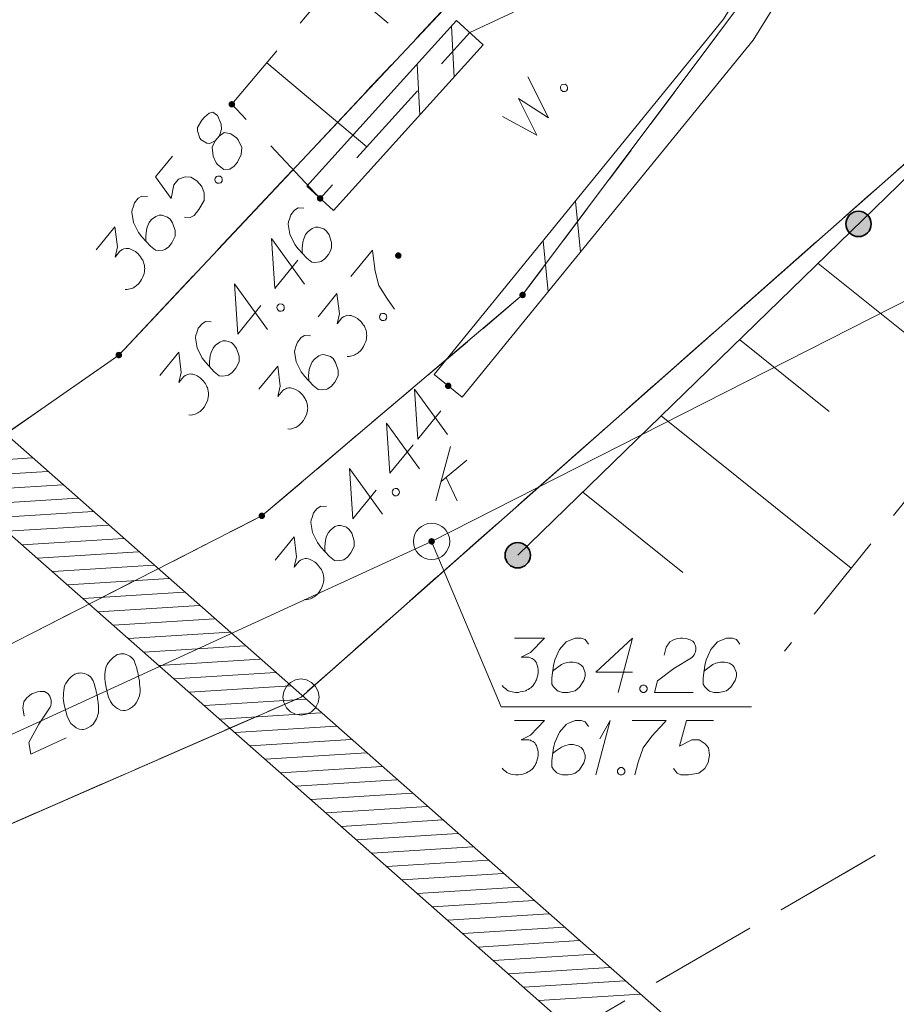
# Model space of a CAD drawing. Header units: metres. Extents: x 5554594 to 5556205, y 5636132 to 5636668.
# Tile 57 of 168: x 5555335 to 5555347, y 5636226 to 5636240. Entities that reach past the tile are written whole.
import ezdxf

# ---------------------------------------------------------------- set-up
doc = ezdxf.new("R2010")
doc.units = ezdxf.units.M
doc.header["$MEASUREMENT"] = 0
doc.header["$XCLIPFRAME"] = 0
for name, pattern in [('L_0_05', [1.75, 1.25, -0.5]), ('PRZER1-1', [2, 1, -1]), ('PRZER3-1', [4, 3, -1])]:
    doc.linetypes.add(name, pattern=pattern)
for name, color, linetype, lineweight in [('#digitalizacja', 7, 'Continuous', 18), ('#RASTER', 7, 'Continuous', 18), ('#skartowane', 7, 'Continuous', 18), ('#zakres', 7, 'Continuous', 18)]:
    doc.layers.add(name, color=color, linetype=linetype, lineweight=lineweight)
for name, color, linetype, lineweight, true_color in [('GEPPGD', 96, 'Continuous', 18, 0x008000), ('GESDZI', 18, 'Continuous', 18, 0x0a0909), ('GESKKL', 96, 'PRZER3-1', 18, 0x008000), ('GESUZY', 96, 'PRZER1-1', 18, 0x008000)]:
    doc.layers.add(name, color=color, linetype=linetype, lineweight=lineweight, true_color=true_color)
picture_1 = doc.add_image_def('image1.tif', size_in_pixel=(18897, 11811))

# ---------------------------------------------------------------- blocks, each defined once
blk = doc.blocks.new('EPPGS')
at = {"color": 0, "flags": 128}
blk.add_lwpolyline([(0.5, 0), (0.475528, -0.154508), (0.404508, -0.293893), (0.293893, -0.404508), (0.154508, -0.475528), (0, -0.5), (-0.154508, -0.475528), (-0.293893, -0.404508), (-0.404508, -0.293893), (-0.475528, -0.154508), (-0.5, 0), (-0.475528, 0.154508), (-0.404508, 0.293893), (-0.293893, 0.404508), (-0.154508, 0.475528), (0, 0.5), (0.154508, 0.475528), (0.293893, 0.404508), (0.404508, 0.293893), (0.475528, 0.154508), (0.5, 0)], close=True, dxfattribs=at)
blk = doc.blocks.new('EPPGN')
blk.add_hatch(color=0).paths.add_polyline_path([(0, -0.09), (-0.027812, -0.085595), (-0.052901, -0.072812), (-0.072812, -0.052901), (-0.085595, -0.027812), (-0.09, 0), (-0.085595, 0.027812), (-0.072812, 0.052901), (-0.052901, 0.072812), (-0.027812, 0.085595), (0, 0.09), (0.027812, 0.085595), (0.052901, 0.072812), (0.072812, 0.052901), (0.085595, 0.027812), (0.09, 0), (0.085595, -0.027812), (0.072812, -0.052901), (0.052901, -0.072812), (0.027812, -0.085595)])
blk = doc.blocks.new('*U1618')
at = {"layer": '#digitalizacja', "color": 36, "linetype": 'ByBlock', "lineweight": 18, "true_color": 0x7d3300}
for p, q in [((5555340.42, 5636232.951), (5555340.62, 5636233.701)), ((5555340.491, 5636233.217), (5555340.845, 5636233.512)), ((5555340.561, 5636233.276), (5555340.715, 5636232.951))]:
    blk.add_line(p, q, dxfattribs=at)
blk = doc.blocks.new('*U1619')
at = {"layer": '#digitalizacja', "color": 36, "linetype": 'ByBlock', "lineweight": 18, "true_color": 0x7d3300}
for q in [(5555342.63, 5636229.166), (5555342.683, 5636229.662)]:
    blk.add_line((5555342.83, 5636229.916), q, dxfattribs=at)

msp = doc.modelspace()

# ---------------------------------------------------------------- hatches: boundary and pattern name
at = {"layer": '#digitalizacja', "linetype": 'Continuous', "lineweight": 18}
h = msp.add_hatch(color=7, dxfattribs=at)
edge = h.paths.add_edge_path()
edge.add_arc((5555340.361, 5636232.392), 0.045, 0, 360)
at = {"layer": '#skartowane', "linetype": 'Continuous', "lineweight": 18}
h = msp.add_hatch(color=7, dxfattribs=at)
edge = h.paths.add_edge_path()
edge.add_arc((5555337.6, 5636238.43), 0.045, 0, 360)
h = msp.add_hatch(color=7, dxfattribs=at)
edge = h.paths.add_edge_path()
edge.add_arc((5555338.82, 5636237.13), 0.045, 0, 360)
at = {"layer": '#skartowane', "linetype": 'Continuous', "lineweight": 35}
h = msp.add_hatch(color=7, dxfattribs=at)
edge = h.paths.add_edge_path()
edge.add_arc((5555346.26, 5636236.777), 0.175, 0, 360)
at = {"layer": '#skartowane', "linetype": 'Continuous', "lineweight": 18}
h = msp.add_hatch(color=7, dxfattribs=at)
edge = h.paths.add_edge_path()
edge.add_arc((5555339.9, 5636236.34), 0.045, 0, 360)
h = msp.add_hatch(color=7, dxfattribs=at)
edge = h.paths.add_edge_path()
edge.add_arc((5555340.59, 5636234.54), 0.045, 0, 360)
at = {"layer": '#skartowane', "linetype": 'Continuous', "lineweight": 35}
h = msp.add_hatch(color=7, dxfattribs=at)
edge = h.paths.add_edge_path()
edge.add_arc((5555341.55, 5636232.2), 0.175, 0, 360)

# ---------------------------------------------------------------- linework, layer by layer
at = {"layer": '#digitalizacja', "color": 36, "linetype": 'Continuous', "lineweight": 18, "true_color": 0x7d3300, "flags": 128}
for points in [[(5555318.025, 5636284.627), (5555345.611, 5636257.758), (5555353.102, 5636238.86), (5555340.361, 5636232.392), (5555326.812, 5636226.171)], [(5555341.508, 5636231.055), (5555341.921, 5636231.055), (5555341.726, 5636230.855), (5555341.596, 5636230.79), (5555341.703, 5636230.79), (5555341.726, 5636230.784), (5555341.738, 5636230.778), (5555341.75, 5636230.772), (5555341.762, 5636230.766), (5555341.785, 5636230.748), (5555341.797, 5636230.731), (5555341.809, 5636230.713), (5555341.815, 5636230.695), (5555341.827, 5636230.654), (5555341.833, 5636230.618), (5555341.833, 5636230.601), (5555341.833, 5636230.577), (5555341.827, 5636230.542), (5555341.821, 5636230.518), (5555341.815, 5636230.494), (5555341.809, 5636230.477), (5555341.803, 5636230.465), (5555341.797, 5636230.453), (5555341.791, 5636230.441), (5555341.779, 5636230.424), (5555341.762, 5636230.4), (5555341.744, 5636230.382), (5555341.732, 5636230.37), (5555341.714, 5636230.359), (5555341.697, 5636230.347), (5555341.673, 5636230.335), (5555341.661, 5636230.329), (5555341.62, 5636230.317), (5555341.585, 5636230.311), (5555341.561, 5636230.305), (5555341.52, 5636230.305), (5555341.472, 5636230.311), (5555341.455, 5636230.317), (5555341.437, 5636230.323), (5555341.419, 5636230.329), (5555341.402, 5636230.341), (5555341.384, 5636230.353), (5555341.354, 5636230.376), (5555341.337, 5636230.4)], [(5555342.529, 5636230.973), (5555342.482, 5636231.038), (5555342.429, 5636231.055), (5555342.346, 5636231.055), (5555342.287, 5636231.032), (5555342.252, 5636231.02), (5555342.222, 5636231.002), (5555342.128, 5636230.896), (5555342.063, 5636230.754), (5555342.045, 5636230.677), (5555342.022, 5636230.506), (5555342.022, 5636230.418), (5555342.045, 5636230.382), (5555342.092, 5636230.335), (5555342.11, 5636230.323), (5555342.169, 5636230.305), (5555342.246, 5636230.305), (5555342.305, 5636230.317), (5555342.346, 5636230.329), (5555342.405, 5636230.376), (5555342.464, 5636230.471), (5555342.482, 5636230.53), (5555342.482, 5636230.577), (5555342.453, 5636230.654), (5555342.429, 5636230.683), (5555342.388, 5636230.707), (5555342.317, 5636230.725), (5555342.264, 5636230.725), (5555342.199, 5636230.707), (5555342.157, 5636230.689), (5555342.087, 5636230.642), (5555342.051, 5636230.612), (5555342.033, 5636230.595)], [(5555343.138, 5636230.583), (5555342.63, 5636230.583), (5555343.138, 5636231.055), (5555342.937, 5636230.305)], [(5555343.575, 5636230.819), (5555343.604, 5636230.931), (5555343.651, 5636231.002), (5555343.704, 5636231.032), (5555343.758, 5636231.049), (5555343.799, 5636231.055), (5555343.828, 5636231.055), (5555343.882, 5636231.049), (5555343.917, 5636231.038), (5555343.935, 5636231.032), (5555343.97, 5636231.014), (5555343.988, 5636230.99), (5555344, 5636230.967), (5555344.006, 5636230.949), (5555344.012, 5636230.926), (5555344.012, 5636230.896), (5555344.006, 5636230.866), (5555344, 5636230.849), (5555343.988, 5636230.825), (5555343.97, 5636230.801), (5555343.952, 5636230.784), (5555343.71, 5636230.636), (5555343.48, 5636230.465), (5555343.439, 5636230.305), (5555343.976, 5636230.305)], [(5555344.62, 5636230.973), (5555344.572, 5636231.038), (5555344.519, 5636231.055), (5555344.437, 5636231.055), (5555344.378, 5636231.032), (5555344.342, 5636231.02), (5555344.313, 5636231.002), (5555344.218, 5636230.896), (5555344.153, 5636230.754), (5555344.135, 5636230.677), (5555344.112, 5636230.506), (5555344.112, 5636230.418), (5555344.135, 5636230.382), (5555344.183, 5636230.335), (5555344.2, 5636230.323), (5555344.26, 5636230.305), (5555344.336, 5636230.305), (5555344.395, 5636230.317), (5555344.437, 5636230.329), (5555344.496, 5636230.376), (5555344.555, 5636230.471), (5555344.572, 5636230.53), (5555344.572, 5636230.577), (5555344.543, 5636230.654), (5555344.519, 5636230.683), (5555344.478, 5636230.707), (5555344.407, 5636230.725), (5555344.354, 5636230.725), (5555344.289, 5636230.707), (5555344.248, 5636230.689), (5555344.177, 5636230.642), (5555344.141, 5636230.612), (5555344.124, 5636230.595)], [(5555336.017, 5636230.827), (5555336.006, 5636230.822), (5555335.977, 5636230.801), (5555335.958, 5636230.786), (5555335.944, 5636230.773), (5555335.922, 5636230.75), (5555335.897, 5636230.72), (5555335.878, 5636230.691), (5555335.861, 5636230.657), (5555335.855, 5636230.628), (5555335.851, 5636230.594), (5555335.847, 5636230.56), (5555335.846, 5636230.52), (5555335.845, 5636230.494), (5555335.849, 5636230.457), (5555335.858, 5636230.396), (5555335.878, 5636230.308), (5555335.897, 5636230.239), (5555335.924, 5636230.18), (5555335.95, 5636230.139), (5555335.993, 5636230.101), (5555336.022, 5636230.081), (5555336.063, 5636230.061), (5555336.105, 5636230.055), (5555336.124, 5636230.057), (5555336.158, 5636230.066), (5555336.185, 5636230.078), (5555336.226, 5636230.104), (5555336.258, 5636230.132), (5555336.278, 5636230.16), (5555336.303, 5636230.204), (5555336.312, 5636230.228), (5555336.323, 5636230.259), (5555336.33, 5636230.288), (5555336.333, 5636230.309), (5555336.331, 5636230.34), (5555336.332, 5636230.354), (5555336.33, 5636230.386), (5555336.326, 5636230.423), (5555336.322, 5636230.46), (5555336.318, 5636230.484), (5555336.316, 5636230.502), (5555336.311, 5636230.526), (5555336.3, 5636230.579), (5555336.293, 5636230.609), (5555336.286, 5636230.638), (5555336.274, 5636230.678), (5555336.257, 5636230.729), (5555336.25, 5636230.745), (5555336.235, 5636230.764), (5555336.219, 5636230.783), (5555336.188, 5636230.808), (5555336.162, 5636230.822), (5555336.139, 5636230.83), (5555336.11, 5636230.837), (5555336.084, 5636230.838), (5555336.065, 5636230.836), (5555336.047, 5636230.834), (5555336.017, 5636230.827)], [(5555335.443, 5636230.563), (5555335.432, 5636230.558), (5555335.403, 5636230.538), (5555335.384, 5636230.523), (5555335.37, 5636230.51), (5555335.348, 5636230.487), (5555335.323, 5636230.456), (5555335.304, 5636230.427), (5555335.287, 5636230.394), (5555335.281, 5636230.365), (5555335.277, 5636230.331), (5555335.273, 5636230.296), (5555335.272, 5636230.257), (5555335.271, 5636230.23), (5555335.275, 5636230.193), (5555335.284, 5636230.132), (5555335.304, 5636230.044), (5555335.323, 5636229.975), (5555335.35, 5636229.916), (5555335.375, 5636229.875), (5555335.419, 5636229.837), (5555335.447, 5636229.818), (5555335.489, 5636229.798), (5555335.531, 5636229.791), (5555335.55, 5636229.793), (5555335.584, 5636229.802), (5555335.611, 5636229.815), (5555335.652, 5636229.84), (5555335.684, 5636229.868), (5555335.704, 5636229.896), (5555335.729, 5636229.94), (5555335.738, 5636229.964), (5555335.749, 5636229.995), (5555335.755, 5636230.024), (5555335.759, 5636230.045), (5555335.757, 5636230.077), (5555335.758, 5636230.09), (5555335.756, 5636230.122), (5555335.752, 5636230.159), (5555335.748, 5636230.196), (5555335.743, 5636230.22), (5555335.742, 5636230.239), (5555335.737, 5636230.262), (5555335.726, 5636230.316), (5555335.719, 5636230.345), (5555335.712, 5636230.374), (5555335.7, 5636230.414), (5555335.683, 5636230.465), (5555335.676, 5636230.481), (5555335.66, 5636230.5), (5555335.645, 5636230.519), (5555335.614, 5636230.544), (5555335.588, 5636230.558), (5555335.565, 5636230.567), (5555335.536, 5636230.573), (5555335.51, 5636230.574), (5555335.491, 5636230.572), (5555335.472, 5636230.57), (5555335.443, 5636230.563)], [(5555334.731, 5636229.976), (5555334.711, 5636230.09), (5555334.725, 5636230.175), (5555334.761, 5636230.224), (5555334.802, 5636230.262), (5555334.837, 5636230.284), (5555334.863, 5636230.297), (5555334.914, 5636230.314), (5555334.951, 5636230.318), (5555334.97, 5636230.32), (5555335.01, 5636230.318), (5555335.036, 5636230.304), (5555335.056, 5636230.288), (5555335.069, 5636230.274), (5555335.084, 5636230.255), (5555335.096, 5636230.228), (5555335.103, 5636230.199), (5555335.105, 5636230.18), (5555335.105, 5636230.154), (5555335.098, 5636230.125), (5555335.09, 5636230.102), (5555334.931, 5636229.866), (5555334.793, 5636229.615), (5555334.822, 5636229.453), (5555335.311, 5636229.677)], [(5555343.273, 5636230.406), (5555343.303, 5636230.406), (5555343.321, 5636230.394), (5555343.338, 5636230.37), (5555343.338, 5636230.341), (5555343.321, 5636230.317), (5555343.303, 5636230.305), (5555343.273, 5636230.305), (5555343.256, 5636230.317), (5555343.238, 5636230.341), (5555343.238, 5636230.37), (5555343.256, 5636230.394), (5555343.273, 5636230.406)], [(5555341.508, 5636229.916), (5555341.921, 5636229.916), (5555341.726, 5636229.715), (5555341.596, 5636229.65), (5555341.703, 5636229.65), (5555341.726, 5636229.644), (5555341.738, 5636229.638), (5555341.75, 5636229.632), (5555341.762, 5636229.626), (5555341.785, 5636229.609), (5555341.797, 5636229.591), (5555341.809, 5636229.573), (5555341.815, 5636229.555), (5555341.827, 5636229.514), (5555341.833, 5636229.479), (5555341.833, 5636229.461), (5555341.833, 5636229.437), (5555341.827, 5636229.402), (5555341.821, 5636229.378), (5555341.815, 5636229.355), (5555341.809, 5636229.337), (5555341.803, 5636229.325), (5555341.797, 5636229.313), (5555341.791, 5636229.301), (5555341.779, 5636229.284), (5555341.762, 5636229.26), (5555341.744, 5636229.242), (5555341.732, 5636229.231), (5555341.714, 5636229.219), (5555341.697, 5636229.207), (5555341.673, 5636229.195), (5555341.661, 5636229.189), (5555341.62, 5636229.177), (5555341.585, 5636229.172), (5555341.561, 5636229.166), (5555341.52, 5636229.166), (5555341.472, 5636229.172), (5555341.455, 5636229.177), (5555341.437, 5636229.183), (5555341.419, 5636229.189), (5555341.402, 5636229.201), (5555341.384, 5636229.213), (5555341.354, 5636229.236), (5555341.337, 5636229.26)], [(5555342.529, 5636229.833), (5555342.482, 5636229.898), (5555342.429, 5636229.916), (5555342.346, 5636229.916), (5555342.287, 5636229.892), (5555342.252, 5636229.88), (5555342.222, 5636229.862), (5555342.128, 5636229.756), (5555342.063, 5636229.614), (5555342.045, 5636229.538), (5555342.022, 5636229.366), (5555342.022, 5636229.278), (5555342.045, 5636229.242), (5555342.092, 5636229.195), (5555342.11, 5636229.183), (5555342.169, 5636229.166), (5555342.246, 5636229.166), (5555342.305, 5636229.177), (5555342.346, 5636229.189), (5555342.405, 5636229.236), (5555342.464, 5636229.331), (5555342.482, 5636229.39), (5555342.482, 5636229.437), (5555342.453, 5636229.514), (5555342.429, 5636229.544), (5555342.388, 5636229.567), (5555342.317, 5636229.585), (5555342.264, 5636229.585), (5555342.199, 5636229.567), (5555342.157, 5636229.55), (5555342.087, 5636229.502), (5555342.051, 5636229.473), (5555342.033, 5636229.455)], [(5555343.132, 5636229.916), (5555343.604, 5636229.916), (5555343.575, 5636229.886), (5555343.403, 5636229.703), (5555343.285, 5636229.538), (5555343.214, 5636229.343), (5555343.167, 5636229.166)], [(5555344.254, 5636229.916), (5555343.882, 5636229.916), (5555343.787, 5636229.561), (5555343.958, 5636229.65), (5555344.059, 5636229.65), (5555344.141, 5636229.597), (5555344.189, 5636229.538), (5555344.2, 5636229.437), (5555344.183, 5636229.337), (5555344.135, 5636229.254), (5555344.053, 5636229.189), (5555343.911, 5636229.166), (5555343.805, 5636229.166), (5555343.752, 5636229.189), (5555343.704, 5636229.254)], [(5555342.966, 5636229.266), (5555342.996, 5636229.266), (5555343.014, 5636229.254), (5555343.031, 5636229.231), (5555343.031, 5636229.201), (5555343.014, 5636229.177), (5555342.996, 5636229.166), (5555342.966, 5636229.166), (5555342.949, 5636229.177), (5555342.931, 5636229.201), (5555342.931, 5636229.231), (5555342.949, 5636229.254), (5555342.966, 5636229.266)]]:
    msp.add_lwpolyline(points, dxfattribs=at)
at = {"layer": '#digitalizacja', "color": 7, "linetype": 'Continuous', "lineweight": 18, "flags": 128}
msp.add_lwpolyline([(5555344.783, 5636230.107), (5555341.323, 5636230.107), (5555340.361, 5636232.392)], dxfattribs=at)
at = {"layer": '#digitalizacja', "color": 36, "linetype": 'Continuous', "lineweight": 18, "true_color": 0x7d3300}
msp.add_circle((5555340.361, 5636232.392), 0.25, dxfattribs=at)
at = {"layer": '#skartowane', "color": 7, "linetype": 'Continuous', "lineweight": 18}
for p, q in [((5555340.705, 5636239.588), (5555338.635, 5636237.298)), ((5555341.075, 5636239.252), (5555340.705, 5636239.588)), ((5555340.671, 5636238.805), (5555340.635, 5636239.511)), ((5555341.075, 5636239.252), (5555339.005, 5636236.962)), ((5555340.197, 5636238.28), (5555340.161, 5636238.986)), ((5555339.005, 5636236.962), (5555338.635, 5636237.298)), ((5555342.42, 5636236.389), (5555342.348, 5636237.092)), ((5555341.973, 5636235.841), (5555341.901, 5636236.544)), ((5555345.7, 5636236.232), (5555348.034, 5636234.36)), ((5555344.616, 5636235.179), (5555345.856, 5636234.185)), ((5555340.784, 5636234.382), (5555340.396, 5636234.698)), ((5555343.532, 5636234.126), (5555346.157, 5636232.02)), ((5555342.448, 5636233.072), (5555343.833, 5636231.961))]:
    msp.add_line(p, q, dxfattribs=at)
at = {"layer": '#skartowane', "color": 7, "linetype": 'L_0_05', "lineweight": 18}
msp.add_line((5555350.81, 5636237.82), (5555345.239, 5636230.875), dxfattribs=at)
at = {"layer": '#skartowane', "color": 7, "linetype": 'L_0_05', "lineweight": 18, "flags": 128}
msp.add_lwpolyline([(5555346.78, 5636246.49), (5555342.57, 5636240.21), (5555340.89, 5636239.42), (5555338.82, 5636237.13), (5555337.6, 5636238.43), (5555340.31, 5636241.65), (5555342.81, 5636245.29), (5555344.05, 5636245.95), (5555345.73, 5636247.93), (5555346.78, 5636246.49)], close=True, dxfattribs=at)
at = {"layer": '#skartowane', "color": 7, "linetype": 'Continuous', "lineweight": 18, "flags": 128}
for points in [[(5555345.357, 5636241.161), (5555344.396, 5636239.605), (5555340.396, 5636234.698)], [(5555345.783, 5636240.899), (5555344.804, 5636239.315), (5555340.784, 5636234.382)], [(5555339.049, 5636240.151), (5555339.759, 5636239.553)], [(5555338.083, 5636239.004), (5555339.464, 5636237.842)], [(5555341.34, 5636238.263), (5555341.813, 5636238.003), (5555341.563, 5636238.511), (5555341.974, 5636238.243), (5555341.692, 5636238.809)], [(5555342.14, 5636238.672), (5555342.157, 5636238.697), (5555342.176, 5636238.705), (5555342.206, 5636238.706), (5555342.231, 5636238.69), (5555342.24, 5636238.662), (5555342.24, 5636238.641), (5555342.224, 5636238.616), (5555342.204, 5636238.608), (5555342.175, 5636238.607), (5555342.15, 5636238.623), (5555342.14, 5636238.651), (5555342.14, 5636238.672)], [(5555337.371, 5636237.926), (5555337.424, 5636237.99), (5555337.434, 5636238.012), (5555337.456, 5636238.085), (5555337.453, 5636238.156), (5555337.403, 5636238.273), (5555337.335, 5636238.321), (5555337.286, 5636238.307), (5555337.22, 5636238.254), (5555337.183, 5636238.209), (5555337.126, 5636238.11), (5555337.126, 5636238.064), (5555337.158, 5636237.963), (5555337.177, 5636237.939), (5555337.253, 5636237.893), (5555337.295, 5636237.888), (5555337.371, 5636237.926), (5555337.33, 5636237.837), (5555337.343, 5636237.713), (5555337.382, 5636237.62), (5555337.401, 5636237.597), (5555337.491, 5636237.531), (5555337.571, 5636237.535), (5555337.634, 5636237.575), (5555337.679, 5636237.629), (5555337.727, 5636237.735), (5555337.738, 5636237.833), (5555337.689, 5636237.941), (5555337.665, 5636237.968), (5555337.588, 5636238.023), (5555337.494, 5636238.039), (5555337.424, 5636237.99)], [(5555336.78, 5636237.714), (5555336.545, 5636237.426), (5555336.76, 5636237.129), (5555336.8, 5636237.317), (5555336.863, 5636237.395), (5555336.956, 5636237.426), (5555337.032, 5636237.425), (5555337.117, 5636237.371), (5555337.184, 5636237.294), (5555337.218, 5636237.205), (5555337.216, 5636237.1), (5555337.145, 5636236.975), (5555337.078, 5636236.893), (5555337.026, 5636236.866), (5555336.946, 5636236.871)], [(5555337.369, 5636237.409), (5555337.388, 5636237.432), (5555337.408, 5636237.438), (5555337.438, 5636237.437), (5555337.461, 5636237.418), (5555337.468, 5636237.39), (5555337.466, 5636237.369), (5555337.447, 5636237.346), (5555337.427, 5636237.339), (5555337.397, 5636237.341), (5555337.374, 5636237.359), (5555337.367, 5636237.388), (5555337.369, 5636237.409)], [(5555336.434, 5636237.158), (5555336.354, 5636237.163), (5555336.306, 5636237.133), (5555336.254, 5636237.069), (5555336.235, 5636237.008), (5555336.222, 5636236.973), (5555336.217, 5636236.939), (5555336.24, 5636236.799), (5555336.309, 5636236.659), (5555336.357, 5636236.597), (5555336.475, 5636236.47), (5555336.543, 5636236.414), (5555336.586, 5636236.41), (5555336.652, 5636236.417), (5555336.672, 5636236.423), (5555336.724, 5636236.458), (5555336.772, 5636236.517), (5555336.8, 5636236.57), (5555336.817, 5636236.61), (5555336.818, 5636236.686), (5555336.782, 5636236.791), (5555336.747, 5636236.842), (5555336.711, 5636236.872), (5555336.633, 5636236.898), (5555336.595, 5636236.898), (5555336.55, 5636236.881), (5555336.492, 5636236.837), (5555336.458, 5636236.796), (5555336.431, 5636236.734), (5555336.419, 5636236.691), (5555336.41, 5636236.606), (5555336.411, 5636236.56), (5555336.413, 5636236.535)], [(5555338.595, 5636236.994), (5555338.515, 5636236.999), (5555338.468, 5636236.969), (5555338.416, 5636236.904), (5555338.397, 5636236.844), (5555338.383, 5636236.809), (5555338.379, 5636236.775), (5555338.401, 5636236.634), (5555338.47, 5636236.494), (5555338.518, 5636236.432), (5555338.636, 5636236.306), (5555338.705, 5636236.25), (5555338.747, 5636236.246), (5555338.814, 5636236.252), (5555338.834, 5636236.259), (5555338.885, 5636236.293), (5555338.934, 5636236.353), (5555338.962, 5636236.406), (5555338.979, 5636236.446), (5555338.979, 5636236.521), (5555338.944, 5636236.627), (5555338.909, 5636236.678), (5555338.872, 5636236.708), (5555338.794, 5636236.733), (5555338.756, 5636236.734), (5555338.712, 5636236.716), (5555338.653, 5636236.673), (5555338.62, 5636236.631), (5555338.593, 5636236.57), (5555338.58, 5636236.527), (5555338.572, 5636236.442), (5555338.573, 5636236.396), (5555338.575, 5636236.371)], [(5555335.724, 5636236.419), (5555335.985, 5636236.739), (5555336.018, 5636236.461), (5555335.986, 5636236.32), (5555336.053, 5636236.402), (5555336.073, 5636236.417), (5555336.085, 5636236.422), (5555336.097, 5636236.427), (5555336.109, 5636236.433), (5555336.138, 5636236.44), (5555336.159, 5636236.438), (5555336.18, 5636236.436), (5555336.198, 5636236.429), (5555336.237, 5636236.412), (5555336.268, 5636236.395), (5555336.282, 5636236.383), (5555336.3, 5636236.368), (5555336.324, 5636236.341), (5555336.339, 5636236.322), (5555336.353, 5636236.302), (5555336.363, 5636236.287), (5555336.369, 5636236.275), (5555336.374, 5636236.263), (5555336.379, 5636236.251), (5555336.386, 5636236.23), (5555336.393, 5636236.202), (5555336.395, 5636236.177), (5555336.397, 5636236.16), (5555336.395, 5636236.139), (5555336.393, 5636236.118), (5555336.387, 5636236.092), (5555336.384, 5636236.079), (5555336.367, 5636236.039), (5555336.35, 5636236.008), (5555336.339, 5636235.986), (5555336.313, 5636235.954), (5555336.279, 5636235.921), (5555336.263, 5636235.911), (5555336.247, 5636235.901), (5555336.231, 5636235.891), (5555336.211, 5636235.885), (5555336.191, 5636235.879), (5555336.154, 5636235.871), (5555336.124, 5636235.872)], [(5555338.513, 5636236.276), (5555338.192, 5636235.883), (5555338.147, 5636236.575), (5555338.602, 5636235.945)], [(5555339.244, 5636236.049), (5555339.542, 5636236.415), (5555339.546, 5636236.373), (5555339.58, 5636236.125), (5555339.633, 5636235.929), (5555339.74, 5636235.751), (5555339.847, 5636235.602)], [(5555338.002, 5636235.649), (5555337.681, 5636235.256), (5555337.636, 5636235.948), (5555338.091, 5636235.318)], [(5555338.792, 5636235.495), (5555339.053, 5636235.815), (5555339.086, 5636235.537), (5555339.054, 5636235.396), (5555339.121, 5636235.478), (5555339.141, 5636235.493), (5555339.153, 5636235.498), (5555339.165, 5636235.504), (5555339.177, 5636235.509), (5555339.205, 5636235.516), (5555339.227, 5636235.514), (5555339.248, 5636235.512), (5555339.265, 5636235.505), (5555339.305, 5636235.488), (5555339.336, 5636235.471), (5555339.35, 5636235.459), (5555339.368, 5636235.444), (5555339.392, 5636235.418), (5555339.406, 5636235.398), (5555339.421, 5636235.379), (5555339.431, 5636235.363), (5555339.436, 5636235.351), (5555339.442, 5636235.339), (5555339.447, 5636235.327), (5555339.454, 5636235.306), (5555339.461, 5636235.278), (5555339.463, 5636235.253), (5555339.465, 5636235.236), (5555339.463, 5636235.215), (5555339.461, 5636235.194), (5555339.455, 5636235.168), (5555339.452, 5636235.155), (5555339.435, 5636235.116), (5555339.417, 5636235.084), (5555339.407, 5636235.062), (5555339.381, 5636235.03), (5555339.346, 5636234.997), (5555339.331, 5636234.987), (5555339.315, 5636234.977), (5555339.299, 5636234.967), (5555339.279, 5636234.961), (5555339.258, 5636234.955), (5555339.222, 5636234.947), (5555339.192, 5636234.948)], [(5555338.225, 5636235.643), (5555338.244, 5636235.666), (5555338.264, 5636235.672), (5555338.294, 5636235.671), (5555338.317, 5636235.652), (5555338.324, 5636235.623), (5555338.322, 5636235.602), (5555338.303, 5636235.579), (5555338.283, 5636235.573), (5555338.253, 5636235.574), (5555338.23, 5636235.593), (5555338.223, 5636235.622), (5555338.225, 5636235.643)], [(5555339.643, 5636235.51), (5555339.661, 5636235.533), (5555339.682, 5636235.539), (5555339.711, 5636235.538), (5555339.734, 5636235.52), (5555339.741, 5636235.491), (5555339.739, 5636235.47), (5555339.72, 5636235.447), (5555339.7, 5636235.441), (5555339.671, 5636235.442), (5555339.648, 5636235.46), (5555339.641, 5636235.489), (5555339.643, 5636235.51)], [(5555337.316, 5636235.424), (5555337.236, 5636235.429), (5555337.188, 5636235.399), (5555337.136, 5636235.335), (5555337.117, 5636235.274), (5555337.104, 5636235.239), (5555337.099, 5636235.205), (5555337.122, 5636235.064), (5555337.191, 5636234.925), (5555337.239, 5636234.862), (5555337.357, 5636234.736), (5555337.425, 5636234.68), (5555337.468, 5636234.676), (5555337.534, 5636234.683), (5555337.555, 5636234.689), (5555337.606, 5636234.723), (5555337.654, 5636234.783), (5555337.682, 5636234.836), (5555337.699, 5636234.876), (5555337.7, 5636234.951), (5555337.664, 5636235.057), (5555337.629, 5636235.108), (5555337.593, 5636235.138), (5555337.515, 5636235.163), (5555337.477, 5636235.164), (5555337.432, 5636235.146), (5555337.374, 5636235.103), (5555337.34, 5636235.062), (5555337.313, 5636235), (5555337.301, 5636234.957), (5555337.292, 5636234.872), (5555337.293, 5636234.826), (5555337.295, 5636234.801)], [(5555338.685, 5636235.232), (5555338.604, 5636235.237), (5555338.557, 5636235.207), (5555338.505, 5636235.143), (5555338.486, 5636235.082), (5555338.473, 5636235.047), (5555338.468, 5636235.013), (5555338.49, 5636234.872), (5555338.559, 5636234.733), (5555338.608, 5636234.67), (5555338.725, 5636234.544), (5555338.794, 5636234.488), (5555338.836, 5636234.484), (5555338.903, 5636234.491), (5555338.923, 5636234.497), (5555338.974, 5636234.531), (5555339.023, 5636234.591), (5555339.051, 5636234.644), (5555339.068, 5636234.684), (5555339.069, 5636234.759), (5555339.033, 5636234.865), (5555338.998, 5636234.916), (5555338.961, 5636234.946), (5555338.883, 5636234.971), (5555338.846, 5636234.972), (5555338.801, 5636234.954), (5555338.743, 5636234.911), (5555338.709, 5636234.87), (5555338.682, 5636234.808), (5555338.669, 5636234.765), (5555338.661, 5636234.68), (5555338.662, 5636234.634), (5555338.664, 5636234.609)], [(5555336.606, 5636234.685), (5555336.868, 5636235.005), (5555336.9, 5636234.727), (5555336.868, 5636234.585), (5555336.935, 5636234.668), (5555336.955, 5636234.682), (5555336.967, 5636234.688), (5555336.979, 5636234.693), (5555336.991, 5636234.699), (5555337.02, 5636234.706), (5555337.041, 5636234.704), (5555337.062, 5636234.702), (5555337.08, 5636234.695), (5555337.119, 5636234.678), (5555337.15, 5636234.66), (5555337.164, 5636234.649), (5555337.182, 5636234.634), (5555337.206, 5636234.607), (5555337.221, 5636234.588), (5555337.235, 5636234.568), (5555337.245, 5636234.552), (5555337.251, 5636234.54), (5555337.256, 5636234.528), (5555337.262, 5636234.516), (5555337.268, 5636234.496), (5555337.275, 5636234.467), (5555337.277, 5636234.442), (5555337.279, 5636234.426), (5555337.277, 5636234.405), (5555337.275, 5636234.383), (5555337.269, 5636234.358), (5555337.266, 5636234.345), (5555337.249, 5636234.305), (5555337.232, 5636234.274), (5555337.221, 5636234.252), (5555337.195, 5636234.22), (5555337.161, 5636234.187), (5555337.145, 5636234.177), (5555337.129, 5636234.167), (5555337.113, 5636234.157), (5555337.093, 5636234.151), (5555337.073, 5636234.144), (5555337.036, 5636234.137), (5555337.006, 5636234.138)], [(5555337.975, 5636234.493), (5555338.236, 5636234.813), (5555338.269, 5636234.535), (5555338.237, 5636234.393), (5555338.304, 5636234.476), (5555338.324, 5636234.49), (5555338.336, 5636234.496), (5555338.348, 5636234.501), (5555338.36, 5636234.507), (5555338.388, 5636234.514), (5555338.41, 5636234.512), (5555338.431, 5636234.51), (5555338.448, 5636234.503), (5555338.488, 5636234.486), (5555338.519, 5636234.468), (5555338.533, 5636234.457), (5555338.551, 5636234.442), (5555338.575, 5636234.415), (5555338.589, 5636234.396), (5555338.604, 5636234.376), (5555338.614, 5636234.36), (5555338.619, 5636234.348), (5555338.625, 5636234.336), (5555338.63, 5636234.324), (5555338.637, 5636234.304), (5555338.644, 5636234.275), (5555338.646, 5636234.25), (5555338.648, 5636234.234), (5555338.646, 5636234.212), (5555338.644, 5636234.191), (5555338.638, 5636234.166), (5555338.635, 5636234.153), (5555338.618, 5636234.113), (5555338.6, 5636234.082), (5555338.59, 5636234.06), (5555338.564, 5636234.028), (5555338.529, 5636233.995), (5555338.514, 5636233.985), (5555338.498, 5636233.975), (5555338.482, 5636233.965), (5555338.462, 5636233.959), (5555338.441, 5636233.952), (5555338.405, 5636233.944), (5555338.375, 5636233.946)], [(5555340.49, 5636234.197), (5555340.169, 5636233.803), (5555340.124, 5636234.496), (5555340.578, 5636233.866)], [(5555340.105, 5636233.726), (5555339.785, 5636233.332), (5555339.739, 5636234.024), (5555340.194, 5636233.395)], [(5555339.594, 5636233.099), (5555339.274, 5636232.705), (5555339.228, 5636233.397), (5555339.683, 5636232.768)], [(5555339.818, 5636233.092), (5555339.836, 5636233.115), (5555339.857, 5636233.121), (5555339.886, 5636233.12), (5555339.909, 5636233.101), (5555339.916, 5636233.073), (5555339.914, 5636233.051), (5555339.895, 5636233.029), (5555339.875, 5636233.022), (5555339.846, 5636233.023), (5555339.823, 5636233.042), (5555339.815, 5636233.071), (5555339.818, 5636233.092)], [(5555338.908, 5636232.873), (5555338.828, 5636232.878), (5555338.781, 5636232.848), (5555338.728, 5636232.784), (5555338.709, 5636232.723), (5555338.696, 5636232.688), (5555338.691, 5636232.654), (5555338.714, 5636232.514), (5555338.783, 5636232.374), (5555338.831, 5636232.312), (5555338.949, 5636232.185), (5555339.017, 5636232.129), (5555339.06, 5636232.125), (5555339.126, 5636232.132), (5555339.147, 5636232.138), (5555339.198, 5636232.173), (5555339.246, 5636232.232), (5555339.274, 5636232.285), (5555339.291, 5636232.325), (5555339.292, 5636232.401), (5555339.256, 5636232.506), (5555339.222, 5636232.557), (5555339.185, 5636232.587), (5555339.107, 5636232.613), (5555339.069, 5636232.613), (5555339.025, 5636232.596), (5555338.966, 5636232.552), (5555338.932, 5636232.511), (5555338.905, 5636232.449), (5555338.893, 5636232.406), (5555338.885, 5636232.321), (5555338.885, 5636232.275), (5555338.888, 5636232.25)], [(5555338.199, 5636232.134), (5555338.46, 5636232.454), (5555338.492, 5636232.176), (5555338.461, 5636232.035), (5555338.528, 5636232.117), (5555338.547, 5636232.132), (5555338.559, 5636232.137), (5555338.571, 5636232.142), (5555338.583, 5636232.148), (5555338.612, 5636232.155), (5555338.633, 5636232.153), (5555338.654, 5636232.151), (5555338.672, 5636232.144), (5555338.711, 5636232.127), (5555338.742, 5636232.109), (5555338.756, 5636232.098), (5555338.775, 5636232.083), (5555338.798, 5636232.056), (5555338.813, 5636232.037), (5555338.827, 5636232.017), (5555338.837, 5636232.002), (5555338.843, 5636231.99), (5555338.848, 5636231.978), (5555338.854, 5636231.966), (5555338.86, 5636231.945), (5555338.867, 5636231.916), (5555338.87, 5636231.892), (5555338.871, 5636231.875), (5555338.869, 5636231.854), (5555338.867, 5636231.833), (5555338.861, 5636231.807), (5555338.859, 5636231.794), (5555338.842, 5636231.754), (5555338.824, 5636231.723), (5555338.813, 5636231.701), (5555338.787, 5636231.669), (5555338.753, 5636231.636), (5555338.737, 5636231.626), (5555338.721, 5636231.616), (5555338.706, 5636231.606), (5555338.685, 5636231.6), (5555338.665, 5636231.594), (5555338.628, 5636231.586), (5555338.598, 5636231.587)]]:
    msp.add_lwpolyline(points, dxfattribs=at)
at = {"layer": '#skartowane', "color": 7, "linetype": 'Continuous', "lineweight": 35, "flags": 128}
msp.add_lwpolyline([(5555353.14, 5636236.33), (5555348.95, 5636239.39), (5555341.55, 5636232.2)], dxfattribs=at)
at = {"layer": '#skartowane', "color": 7, "linetype": 'Continuous', "lineweight": 35}
for centre in [(5555346.26, 5636236.777), (5555341.55, 5636232.2)]:
    msp.add_circle(centre, 0.175, dxfattribs=at)
at = {"layer": '#zakres', "color": 134, "linetype": 'Continuous', "lineweight": 18}
for p, q in [((5555318.831, 5636247.675), (5555346.831, 5636222.975)), ((5555318.169, 5636246.925), (5555346.169, 5636222.225)), ((5555333.445, 5636233.457), (5555334.842, 5636233.544)), ((5555333.655, 5636233.271), (5555335.052, 5636233.359)), ((5555333.865, 5636233.086), (5555335.262, 5636233.174)), ((5555334.075, 5636232.901), (5555335.472, 5636232.988)), ((5555334.285, 5636232.716), (5555335.682, 5636232.803)), ((5555334.494, 5636232.531), (5555335.892, 5636232.618)), ((5555334.704, 5636232.345), (5555336.102, 5636232.433)), ((5555334.914, 5636232.16), (5555336.312, 5636232.248)), ((5555335.124, 5636231.975), (5555336.522, 5636232.062)), ((5555335.334, 5636231.79), (5555336.732, 5636231.877)), ((5555335.544, 5636231.604), (5555336.942, 5636231.692)), ((5555335.754, 5636231.419), (5555337.152, 5636231.507)), ((5555335.964, 5636231.234), (5555337.362, 5636231.321)), ((5555336.174, 5636231.049), (5555337.572, 5636231.136)), ((5555336.384, 5636230.863), (5555337.782, 5636230.951)), ((5555336.594, 5636230.678), (5555337.992, 5636230.766)), ((5555336.804, 5636230.493), (5555338.202, 5636230.58)), ((5555337.014, 5636230.308), (5555338.411, 5636230.395)), ((5555337.224, 5636230.123), (5555338.621, 5636230.21)), ((5555337.434, 5636229.937), (5555338.831, 5636230.025)), ((5555337.644, 5636229.752), (5555339.041, 5636229.84)), ((5555337.854, 5636229.567), (5555339.251, 5636229.654)), ((5555338.064, 5636229.382), (5555339.461, 5636229.469)), ((5555338.274, 5636229.196), (5555339.671, 5636229.284)), ((5555338.484, 5636229.011), (5555339.881, 5636229.099)), ((5555338.694, 5636228.826), (5555340.091, 5636228.913)), ((5555338.904, 5636228.641), (5555340.301, 5636228.728)), ((5555339.114, 5636228.455), (5555340.511, 5636228.543)), ((5555339.324, 5636228.27), (5555340.721, 5636228.358)), ((5555339.534, 5636228.085), (5555340.931, 5636228.173)), ((5555339.744, 5636227.9), (5555341.141, 5636227.987)), ((5555339.954, 5636227.715), (5555341.351, 5636227.802)), ((5555340.164, 5636227.529), (5555341.561, 5636227.617)), ((5555340.374, 5636227.344), (5555341.771, 5636227.432)), ((5555340.584, 5636227.159), (5555341.981, 5636227.246)), ((5555340.794, 5636226.974), (5555342.191, 5636227.061)), ((5555341.004, 5636226.788), (5555342.401, 5636226.876)), ((5555341.214, 5636226.603), (5555342.611, 5636226.691)), ((5555341.424, 5636226.418), (5555342.821, 5636226.505)), ((5555341.634, 5636226.233), (5555343.031, 5636226.32)), ((5555341.844, 5636226.048), (5555343.241, 5636226.135))]:
    msp.add_line(p, q, dxfattribs=at)
at = {"layer": 'GESDZI', "color": 96, "linetype": 'Continuous', "lineweight": 18, "flags": 128}
for points in [[(5555286.067, 5636191.382), (5555290.474, 5636196.617), (5555298.924, 5636211.274), (5555300.802, 5636216.239), (5555306.629, 5636221.293), (5555314.027, 5636226.763), (5555322.941, 5636229.367), (5555332.099, 5636232.226), (5555336.038, 5636234.966), (5555341.244, 5636240.506), (5555345.595, 5636246.667), (5555346.919, 5636250.929), (5555350.511, 5636266.746), (5555356.45, 5636289.299), (5555358.339, 5636293.784), (5555360.401, 5636298.993), (5555368.852, 5636315.791), (5555371.456, 5636320.171)], [(5555363.383, 5636296.607), (5555358.496, 5636286.926), (5555355.108, 5636274.55), (5555351.304, 5636258.606), (5555348.008, 5636245.775), (5555345.487, 5636240.964), (5555341.618, 5636235.796), (5555338.015, 5636232.745), (5555331.448, 5636229.391), (5555313.564, 5636221.951), (5555308.316, 5636215.886), (5555301.249, 5636210.182), (5555301.149, 5636206.684), (5555298.143, 5636200.176), (5555294.339, 5636194.538), (5555291.065, 5636191.382)], [(5555301.249, 5636210.182), (5555308.316, 5636215.886), (5555313.564, 5636221.951), (5555331.448, 5636229.391), (5555338.015, 5636232.745), (5555341.618, 5636235.796), (5555345.487, 5636240.964), (5555348.008, 5636245.775), (5555351.304, 5636258.606), (5555355.108, 5636274.55), (5555358.496, 5636286.926), (5555363.383, 5636296.607)], [(5555365.522, 5636294.018), (5555364.45, 5636292.072), (5555357.85, 5636271.745), (5555350.621, 5636246.071), (5555348.765, 5636239.257), (5555338.556, 5636230.241), (5555314.596, 5636219.774), (5555303.539, 5636208.058), (5555301.249, 5636210.182)], [(5555303.539, 5636208.058), (5555314.596, 5636219.774), (5555338.556, 5636230.241), (5555348.765, 5636239.257), (5555374.338, 5636220.839)]]:
    msp.add_lwpolyline(points, dxfattribs=at)
msp.add_lwpolyline([(5555280.777, 5636227.568), (5555285.05, 5636232.31), (5555289.79, 5636240.47), (5555302.66, 5636268.89), (5555307.64, 5636279.94), (5555313.36, 5636286.16), (5555323.464, 5636270.143), (5555330.681, 5636262.484), (5555338.272, 5636254.204), (5555345.595, 5636246.667), (5555341.244, 5636240.506), (5555336.038, 5636234.966), (5555332.099, 5636232.226), (5555322.941, 5636229.367), (5555314.027, 5636226.763), (5555306.629, 5636221.293), (5555300.802, 5636216.239), (5555298.924, 5636211.274), (5555285.045, 5636223.354), (5555280.777, 5636227.568)], close=True, dxfattribs=at)
at = {"layer": 'GESKKL', "color": 96, "linetype": 'PRZER3-1', "lineweight": 18, "ltscale": 0.5, "true_color": 0x008000}
msp.add_lwpolyline([(5555345.595, 5636246.667), (5555338.272, 5636254.204), (5555330.681, 5636262.484), (5555323.464, 5636270.143), (5555308.747, 5636234.156), (5555289.79, 5636240.47), (5555285.05, 5636232.31), (5555280.777, 5636227.568), (5555285.045, 5636223.354), (5555298.924, 5636211.274), (5555300.802, 5636216.239), (5555306.629, 5636221.293), (5555314.027, 5636226.763), (5555322.941, 5636229.367), (5555332.099, 5636232.226), (5555336.038, 5636234.966), (5555341.244, 5636240.506), (5555345.595, 5636246.667)], close=True, dxfattribs=at)
for points in [[(5555318.702, 5636209.639), (5555309.761, 5636203.5), (5555303.539, 5636208.058), (5555314.596, 5636219.774), (5555338.556, 5636230.241), (5555348.765, 5636239.257)], [(5555348.765, 5636239.257), (5555354.638, 5636235.026), (5555348.217, 5636229.06), (5555337.435, 5636222.793), (5555323.741, 5636213.099), (5555321.634, 5636211.652)], [(5555374.338, 5636220.839), (5555354.638, 5636235.026), (5555348.217, 5636229.06), (5555337.435, 5636222.793)]]:
    msp.add_lwpolyline(points, dxfattribs=at)
at = {"layer": 'GESUZY', "color": 96, "linetype": 'PRZER1-1', "lineweight": 18, "ltscale": 0.5, "true_color": 0x008000}
for points in [[(5555286.067, 5636191.382), (5555290.474, 5636196.617), (5555298.924, 5636211.274), (5555300.802, 5636216.239), (5555306.629, 5636221.293), (5555314.027, 5636226.763), (5555322.941, 5636229.367), (5555332.099, 5636232.226), (5555336.038, 5636234.966), (5555341.244, 5636240.506), (5555345.595, 5636246.667), (5555346.919, 5636250.929), (5555350.511, 5636266.746), (5555356.45, 5636289.299), (5555358.339, 5636293.784), (5555360.401, 5636298.993), (5555368.852, 5636315.791), (5555371.456, 5636320.171)], [(5555363.383, 5636296.607), (5555358.496, 5636286.926), (5555355.108, 5636274.55), (5555351.304, 5636258.606), (5555348.008, 5636245.775), (5555345.487, 5636240.964), (5555341.618, 5636235.796), (5555338.015, 5636232.745), (5555331.448, 5636229.391), (5555313.564, 5636221.951), (5555308.316, 5636215.886), (5555301.249, 5636210.182), (5555301.149, 5636206.684), (5555298.143, 5636200.176), (5555294.339, 5636194.538), (5555291.065, 5636191.382)], [(5555365.522, 5636294.018), (5555364.45, 5636292.072), (5555357.85, 5636271.745), (5555350.621, 5636246.071), (5555348.765, 5636239.257), (5555338.556, 5636230.241), (5555314.596, 5636219.774), (5555303.539, 5636208.058), (5555301.249, 5636210.182), (5555308.316, 5636215.886), (5555313.564, 5636221.951), (5555331.448, 5636229.391), (5555338.015, 5636232.745), (5555341.618, 5636235.796), (5555345.487, 5636240.964)], [(5555308.747, 5636234.156), (5555289.79, 5636240.47), (5555285.05, 5636232.31), (5555280.777, 5636227.568), (5555285.045, 5636223.354), (5555298.924, 5636211.274), (5555300.802, 5636216.239), (5555306.629, 5636221.293), (5555314.027, 5636226.763), (5555322.941, 5636229.367), (5555332.099, 5636232.226), (5555336.038, 5636234.966), (5555341.244, 5636240.506), (5555345.595, 5636246.667), (5555338.272, 5636254.204), (5555330.681, 5636262.484), (5555323.464, 5636270.143)], [(5555318.702, 5636209.639), (5555309.761, 5636203.5), (5555303.539, 5636208.058), (5555314.596, 5636219.774), (5555338.556, 5636230.241), (5555348.765, 5636239.257)], [(5555348.765, 5636239.257), (5555354.638, 5636235.026), (5555348.217, 5636229.06), (5555337.435, 5636222.793), (5555323.741, 5636213.099), (5555321.634, 5636211.652)], [(5555374.338, 5636220.839), (5555354.638, 5636235.026), (5555348.217, 5636229.06), (5555337.435, 5636222.793)]]:
    msp.add_lwpolyline(points, dxfattribs=at)

# ---------------------------------------------------------------- block references
at = {"layer": '#digitalizacja', "color": 36, "linetype": 'Continuous', "lineweight": 18, "true_color": 0x7d3300}
for name in ['*U1618', '*U1619']:
    msp.add_blockref(name, (0, 0), dxfattribs=at)
at = {"layer": 'GEPPGD', "color": 96, "lineweight": 18, "true_color": 0x008000, "xscale": 0.5, "yscale": 0.5, "zscale": 0.5, "rotation": 90}
for name, p in [('EPPGN', (5555341.618, 5636235.796)), ('EPPGN', (5555336.038, 5636234.966)), ('EPPGN', (5555338.015, 5636232.745)), ('EPPGS', (5555338.556, 5636230.241))]:
    msp.add_blockref(name, p, dxfattribs=at)

# ---------------------------------------------------------------- pictures from other files: only their frames are drawn
at = {"layer": '#RASTER', "color": 252, "linetype": 'Continuous', "lineweight": 18}
image = msp.add_image(picture_1, insert=(5554593.51, 5636131.7), size_in_units=(811.166, 518.086), dxfattribs=at)
image.set_boundary_path([(-0.5, -0.5), (-0.5, 11810.5), (18896.5, 11810.5), (18896.5, -0.5), (-0.5, -0.5)])
image.dxf.flags = 15

doc.saveas('drawing.dxf')
